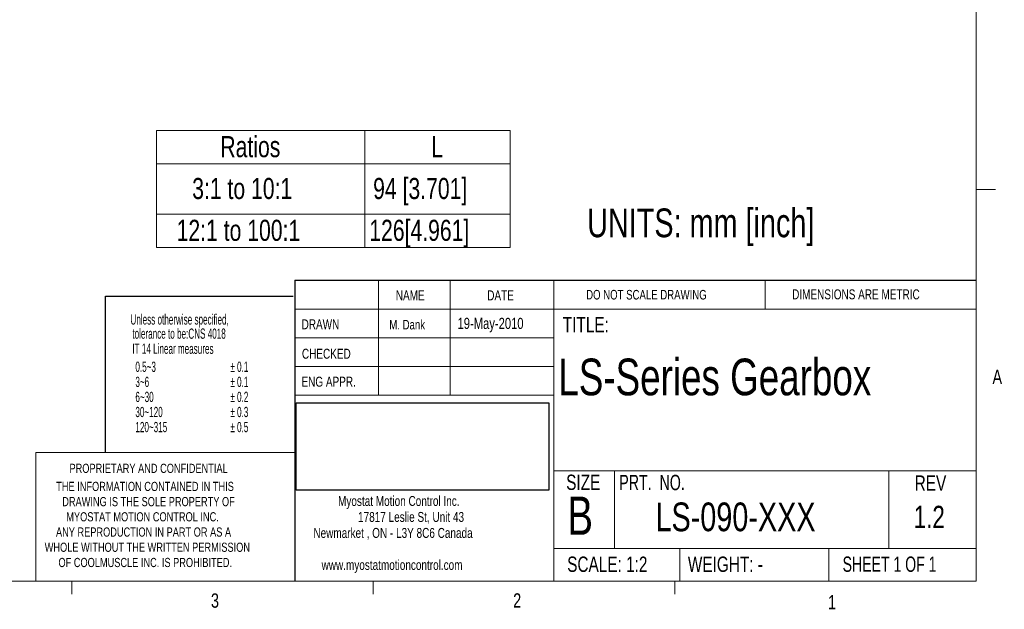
# Model space of a CAD drawing. Header units: millimetres. Extents: x 11 to 421, y 5 to 275.
# Tile 4 of 7: x 257 to 421, y 5 to 103. Entities that reach past the tile are written whole.
import ezdxf

# ---------------------------------------------------------------- set-up
doc = ezdxf.new("R2010")
doc.units = ezdxf.units.MM
doc.layers.add('FORMAT', color=7, linetype='Continuous')
doc.styles.add('SLDTEXTSTYLE0', font='TXT', dxfattribs={"width": 0.75})
doc.styles.add('SLDTEXTSTYLE1', font='TXT', dxfattribs={"width": 0.694444})
doc.styles.add('SLDTEXTSTYLE2', font='TXT', dxfattribs={"width": 0.6875})
doc.styles.add('SLDTEXTSTYLE3', font='TXT', dxfattribs={"width": 0.592105})
picture_1 = doc.add_image_def('image1.bmp', size_in_pixel=(895, 310))

# ---------------------------------------------------------------- blocks, each defined once
blk = doc.blocks.new('SW_NOTE_0')
at = {"color": 0, "linetype": 'Continuous', "lineweight": 0, "char_height": 1.651, "attachment_point": 1, "style": 'SLDTEXTSTYLE0'}
for s, insert in [('Myostat Motion Control Inc.', (0, 2.13)), ('17817 Leslie St, Unit 43', (3.32, -0.52)), ('Newmarket , ON - L3Y 8C6 Canada', (-4.09, -3.17)), ('www.myostatmotioncontrol.com', (-2.73, -8.48))]:
    blk.add_mtext(s, dxfattribs=dict(at, insert=insert))
blk = doc.blocks.new('SW_NOTE_1')
at = {"color": 0, "linetype": 'Continuous', "lineweight": 0, "char_height": 1.524, "attachment_point": 1, "style": 'SLDTEXTSTYLE0'}
for s, insert in [('THE INFORMATION CONTAINED IN THIS', (0, 1.96)), ('DRAWING IS THE SOLE PROPERTY OF', (1, -0.56)), ('MYOSTAT MOTION CONTROL INC. ', (1.67, -3.08)), ('ANY REPRODUCTION IN PART OR AS A', (-0.04, -5.61)), ('WHOLE WITHOUT THE WRITTEN PERMISSION', (-1.91, -8.13)), ('OF COOLMUSCLE INC. IS PROHIBITED.', (0.37, -10.66))]:
    blk.add_mtext(s, dxfattribs=dict(at, insert=insert))
blk = doc.blocks.new('SW_TABLEANNOTATION_0')
at = {"color": 0, "linetype": 'Continuous', "lineweight": 0}
for p, q in [((0, 0), (0, -19.41)), ((58.66, 0), (0, 0)), ((34.58, 0), (34.58, -19.41)), ((58.66, -19.41), (58.66, 0)), ((0, -5.53), (58.66, -5.53)), ((0, -13.88), (58.66, -13.88)), ((0, -19.41), (58.66, -19.41))]:
    blk.add_line(p, q, dxfattribs=at)
at = {"color": 0, "linetype": 'Continuous', "lineweight": 0, "char_height": 3.5, "attachment_point": 1, "style": 'SLDTEXTSTYLE0'}
for s, insert in [('Ratios', (10.59, -0.95)), ('L', (45.55, -0.95)), ('3:1 to 10:1', (5.92, -7.89)), ('94 [3.701]', (35.93, -7.89)), ('126[4.961]', (35.29, -14.83)), ('12:1 to 100:1', (3.34, -14.83))]:
    blk.add_mtext(s, dxfattribs=dict(at, insert=insert))

msp = doc.modelspace()

# ---------------------------------------------------------------- linework, layer by layer
at = {"color": 7, "linetype": 'Continuous', "lineweight": 0}
for p, q in [((415.9568, 9.9587), (415.9568, 270.3087)), ((415.9568, 74.9374), (419.1318, 74.9374)), ((316.8169, 59.8531), (316.8169, 40.8031)), ((328.7175, 59.8531), (328.7175, 40.8031)), ((345.8853, 59.8531), (345.8853, 9.9587)), ((380.921, 55.0906), (380.921, 59.8531)), ((302.9194, 55.0906), (415.9568, 55.0906)), ((302.9194, 50.3281), (345.8853, 50.3281)), ((302.9194, 45.5656), (345.8853, 45.5656)), ((345.8853, 40.8031), (302.9194, 40.8031)), ((259.9535, 31.2781), (259.9535, 9.9587)), ((302.9194, 31.2781), (259.9535, 31.2781)), ((345.8853, 28.2432), (415.9568, 28.2432)), ((355.9321, 28.2432), (355.9321, 15.366)), ((401.4296, 28.2432), (401.4296, 15.366)), ((345.8853, 15.366), (415.9568, 15.366)), ((366.793, 15.366), (366.793, 9.9587)), ((391.4795, 15.366), (391.4795, 9.9587)), ((415.9568, 9.9587), (15.9068, 9.9587)), ((265.9317, 9.9587), (265.9317, 7.8048)), ((315.9379, 9.9587), (315.9379, 7.8048)), ((365.9442, 9.9587), (365.9442, 7.8048))]:
    msp.add_line(p, q, dxfattribs=at)
at = {"color": 7, "linetype": 'Continuous', "lineweight": 30}
for q in [(415.9568, 59.8531), (302.9194, 9.9587)]:
    msp.add_line((302.9194, 59.8531), q, dxfattribs=at)
at = {"layer": 'FORMAT'}
for p, q in [((271.5255, 31.3686), (271.5255, 57.2144)), ((271.5255, 57.2144), (302.6619, 57.2144))]:
    msp.add_line(p, q, dxfattribs=at)

# ---------------------------------------------------------------- block references
at = {"color": 7, "linetype": 'Continuous', "lineweight": 0}
for name, p in [('SW_TABLEANNOTATION_0', (279.989, 84.7268)), ('SW_NOTE_1', (263.3542, 24.4643)), ('SW_NOTE_0', (310.1009, 21.9408))]:
    msp.add_blockref(name, p, dxfattribs=at)

# ---------------------------------------------------------------- texts
at = {"color": 7, "linetype": 'Continuous', "lineweight": 0, "attachment_point": 1}
for s, insert, char_height, style in [('UNITS: mm [inch]', (351.4194, 71.7662), 4.7625, 'SLDTEXTSTYLE0'), ('NAME', (319.6806, 58.1816), 1.651, 'SLDTEXTSTYLE0'), ('DATE', (334.8453, 58.1816), 1.651, 'SLDTEXTSTYLE0'), ('DO NOT SCALE DRAWING', (351.2507, 58.2586), 1.5875, 'SLDTEXTSTYLE0'), ('DIMENSIONS ARE METRIC', (385.4163, 58.3493), 1.651, 'SLDTEXTSTYLE0'), ('Unless otherwise specified,', (275.6654, 54.2108), 1.7, 'SLDTEXTSTYLE3'), ('DRAWN', (304.0533, 53.3814), 1.651, 'SLDTEXTSTYLE0'), ('M. Dank', (318.6028, 53.2907), 1.5875, 'SLDTEXTSTYLE0'), ('19-May-2010', (329.9241, 53.6327), 1.852083, 'SLDTEXTSTYLE0'), ('TITLE:', (347.3752, 53.7549), 2.54, 'SLDTEXTSTYLE0'), ('tolerance to be:CNS 4018 ', (275.9867, 51.8588), 1.7, 'SLDTEXTSTYLE3'), ('IT 14 Linear measures', (275.9867, 49.3588), 1.7, 'SLDTEXTSTYLE3'), ('CHECKED', (304.1075, 48.4955), 1.651, 'SLDTEXTSTYLE0'), ('LS-Series Gearbox', (346.6353, 46.8644), 6.085417, 'SLDTEXTSTYLE0'), ('0.5~3', (276.4867, 46.3588), 1.7, 'SLDTEXTSTYLE3'), ('± 0.1', (292.2367, 46.3588), 1.7, 'SLDTEXTSTYLE3'), ('A', (418.6449, 45.0247), 2.3813, 'SLDTEXTSTYLE0'), ('3~6', (276.4867, 43.8588), 1.7, 'SLDTEXTSTYLE3'), ('± 0.1', (292.2367, 43.8588), 1.7, 'SLDTEXTSTYLE3'), ('ENG APPR.', (304.034, 43.8595), 1.651, 'SLDTEXTSTYLE0'), ('6~30', (276.4867, 41.3588), 1.7, 'SLDTEXTSTYLE3'), ('± 0.2', (292.2367, 41.3588), 1.7, 'SLDTEXTSTYLE3'), ('30~120', (276.4867, 38.8588), 1.7, 'SLDTEXTSTYLE3'), ('± 0.3', (292.2367, 38.8588), 1.7, 'SLDTEXTSTYLE3'), ('120~315', (276.4867, 36.3588), 1.7, 'SLDTEXTSTYLE3'), ('± 0.5', (292.2367, 36.3588), 1.7, 'SLDTEXTSTYLE3'), ('PROPRIETARY AND CONFIDENTIAL', (265.5535, 29.4237), 1.524, 'SLDTEXTSTYLE0'), ('SIZE', (347.9364, 27.6167), 2.54, 'SLDTEXTSTYLE0'), ('PRT.  NO.', (356.7375, 27.5812), 2.54, 'SLDTEXTSTYLE1'), ('REV', (405.7417, 27.4819), 2.54, 'SLDTEXTSTYLE0'), ('B', (348.1368, 23.983), 6.35, 'SLDTEXTSTYLE0'), ('LS-090-XXX', (362.7493, 22.9907), 4.7625, 'SLDTEXTSTYLE0'), ('1.2', (405.5772, 22.4454), 3.70417, 'SLDTEXTSTYLE0'), ('SCALE: 1:2', (348.1054, 14.0233), 2.54, 'SLDTEXTSTYLE0'), ('WEIGHT: -', (368.1188, 14.0233), 2.54, 'SLDTEXTSTYLE0'), ('SHEET 1 OF 1', (393.7877, 14.0316), 2.54, 'SLDTEXTSTYLE2'), ('3', (289.0208, 7.9151), 2.3813, 'SLDTEXTSTYLE0'), ('2', (339.1483, 7.936), 2.3813, 'SLDTEXTSTYLE0'), ('1', (391.3712, 7.6548), 2.3813, 'SLDTEXTSTYLE0')]:
    msp.add_mtext(s, dxfattribs=dict(at, insert=insert, char_height=char_height, style=style))

# ---------------------------------------------------------------- pictures from other files: only their frames are drawn
image = msp.add_image(picture_1, insert=(303.1452, 25.0248), size_in_units=(41.8927, 14.5103))
image.dxf.flags = 7

doc.saveas('drawing.dxf')
